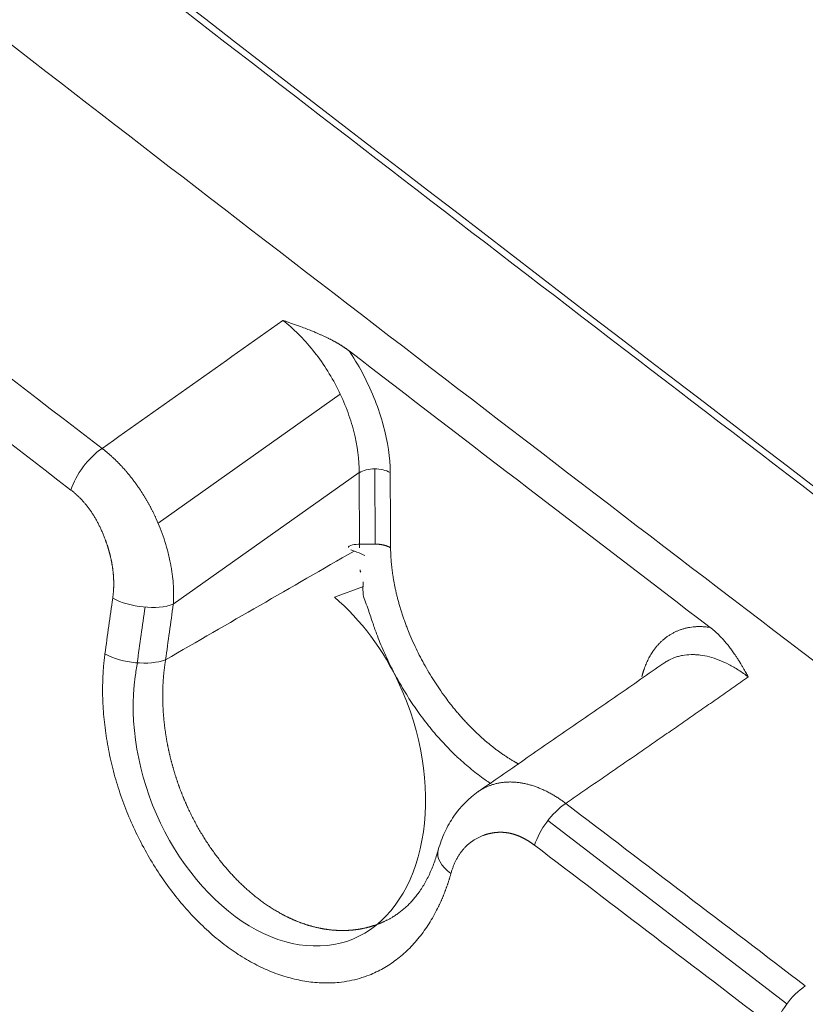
# Model space of a CAD drawing. Header units: millimetres. Extents: x 19214 to 26510, y -7957 to -532.
# Tile 86 of 150: x 26369.92 to 26374.45, y -7543.13 to -7537.45. Entities that reach past the tile are written whole.
import ezdxf

# ---------------------------------------------------------------- set-up
doc = ezdxf.new("R2010")
doc.units = ezdxf.units.MM
doc.header["$LTSCALE"] = 0.3175
doc.layers.add('1轮廓实线层', color=7, linetype='Continuous', lineweight=18)

# ---------------------------------------------------------------- blocks, each defined once
blk = doc.blocks.new('坐标系')
at = {"layer": '1轮廓实线层'}
for p, q in [((42510.8993, -35938.5122), (42511.4825, -35938.0991)), ((42511.543, -35938.3506), (42510.9479, -35938.7722)), ((42511.5443, -35938.5915), (42511.543, -35938.3506)), ((42511.5928, -35938.3386), (42511.5941, -35938.5794)), ((42511.5566, -35938.7157), (42511.4637, -35938.75)), ((42512.913, -35940.0518), (42512.1478, -35939.4645))]:
    blk.add_line(p, q, dxfattribs=at)
for centre, major_axis, ratio, start_param, end_param in [((42510.7145, -35938.3699), (-0.0857, -0.1115), 0.474803, 4.107295, 5.373436), ((42511.5927, -35938.379), (-0.0703, -0.0004), 0.573587, 3.923757, 5.49456), ((42510.8485, -35938.7155), (0.1392, -0.0196), 0.459015, 4.031735, 5.570241), ((42510.8238, -35938.8934), (0.1393, -0.019), 0.463164, 4.029079, 5.568136), ((42512.1997, -35939.5072), (0.0853, 0.1118), 0.477948, 0.964043, 2.236126), ((42511.9317, -35939.5972), (-0.1354, 0.038), 0.540629, 6.280543, 7.239015), ((42512.9672, -35940.092), (-0.0851, -0.1119), 0.47948, 4.104842, 5.379473)]:
    blk.add_ellipse(centre, major_axis=major_axis, ratio=ratio, start_param=start_param, end_param=end_param, dxfattribs=at)
for points, degree, knots in [([(42520.0341, -35941.4629), (42519.8866, -35941.3411), (42519.5115, -35941.0291), (42518.9365, -35940.5402), (42518.3321, -35940.0137), (42517.7989, -35939.5366), (42517.3608, -35939.1356), (42517.0073, -35938.8053), (42516.7246, -35938.537), (42516.4677, -35938.2894), (42516.2265, -35938.0536), (42515.9053, -35937.7349), (42515.5159, -35937.3393), (42515.0526, -35936.8522), (42514.5886, -35936.3457), (42514.1308, -35935.8239), (42513.6806, -35935.2847), (42513.2445, -35934.7325), (42512.8706, -35934.2262), (42512.5622, -35933.7804), (42512.3267, -35933.4201), (42512.1174, -35933.0802), (42511.9381, -35932.7702), (42511.787, -35932.4922), (42511.6553, -35932.2342), (42511.5319, -35931.9762), (42511.4079, -35931.6955), (42511.2914, -35931.4034), (42511.1836, -35931.097), (42511.0877, -35930.7778), (42511.0017, -35930.4168), (42510.9369, -35930.0169), (42510.9198, -35929.7393), (42510.9183, -35929.5945)], 3, [0, 0, 0, 0, 0.034621, 0.088406, 0.137109, 0.180778, 0.219406, 0.246225, 0.269938, 0.29144, 0.312318, 0.332592, 0.375654, 0.416043, 0.458859, 0.505771, 0.548708, 0.594342, 0.642669, 0.672416, 0.701896, 0.728746, 0.752883, 0.774637, 0.793553, 0.812636, 0.83414, 0.858049, 0.87927, 0.90421, 0.932765, 0.964714, 1, 1, 1, 1]), ([(42525.4006, -35947.6912), (42525.3724, -35947.6705), (42525.3089, -35947.6237), (42525.1894, -35947.5358), (42524.9768, -35947.3793), (42524.6754, -35947.1573), (42524.3134, -35946.8906), (42523.8316, -35946.5353), (42523.2305, -35946.0917), (42522.2711, -35945.3826), (42521.0757, -35944.497), (42519.6468, -35943.4345), (42518.2226, -35942.371), (42516.3293, -35940.9504), (42513.9721, -35939.1673), (42511.1555, -35937.0094), (42507.4126, -35934.0986), (42504.6152, -35931.8678), (42502.7464, -35930.3459)], 3, [0, 0, 0, 0, 0.003906, 0.007813, 0.015625, 0.03125, 0.046875, 0.0625, 0.09375, 0.125, 0.1875, 0.25, 0.3125, 0.375, 0.5, 0.625, 0.75, 1, 1, 1, 1]), ([(42525.4058, -35947.6695), (42523.5253, -35946.2857), (42519.7503, -35943.4971), (42514.0677, -35939.2284), (42509.336, -35935.5813), (42505.566, -35932.6005), (42503.6886, -35931.0872), (42502.7523, -35930.3248)], 3, [0, 0, 0, 0, 0.25, 0.5, 0.75, 0.875, 1, 1, 1, 1]), ([(42502.3487, -35930.5755), (42504.2175, -35932.0974), (42507.0148, -35934.3283), (42510.7578, -35937.239), (42513.5743, -35939.397), (42515.9316, -35941.18), (42517.8248, -35942.6006), (42519.249, -35943.6641), (42520.678, -35944.7267), (42521.8733, -35945.6122), (42522.8328, -35946.3213), (42523.4339, -35946.765), (42523.9156, -35947.1202), (42524.2777, -35947.387), (42524.5791, -35947.609), (42524.7916, -35947.7654), (42524.9111, -35947.8534), (42524.9747, -35947.9001), (42525.0029, -35947.9209)], 3, [0, 0, 0, 0, 0.25, 0.375, 0.5, 0.625, 0.6875, 0.75, 0.8125, 0.875, 0.90625, 0.9375, 0.953125, 0.96875, 0.984375, 0.992187, 0.996094, 1, 1, 1, 1]), ([(42519.7419, -35941.5863), (42519.7294, -35941.5759), (42519.7043, -35941.5552), (42519.6667, -35941.5242), (42519.6293, -35941.4932), (42519.5919, -35941.4622), (42519.5546, -35941.4312), (42519.5173, -35941.4003), (42519.4801, -35941.3694), (42519.443, -35941.3385), (42519.406, -35941.3076), (42519.3691, -35941.2767), (42519.3322, -35941.2459), (42519.2954, -35941.2151), (42519.2587, -35941.1843), (42519.222, -35941.1536), (42519.1854, -35941.1228), (42519.1489, -35941.0921), (42519.1125, -35941.0614), (42519.0761, -35941.0307), (42519.0399, -35941.0001), (42519.0037, -35940.9694), (42518.9675, -35940.9388), (42518.9315, -35940.9083), (42518.8955, -35940.8777), (42518.8596, -35940.8472), (42518.8238, -35940.8166), (42518.788, -35940.7862), (42518.7523, -35940.7557), (42518.7167, -35940.7252), (42518.6812, -35940.6948), (42518.6457, -35940.6644), (42518.6103, -35940.634), (42518.575, -35940.6037), (42518.5398, -35940.5733), (42518.5046, -35940.543), (42518.4696, -35940.5127), (42518.4345, -35940.4825), (42518.3996, -35940.4522), (42518.3647, -35940.422), (42518.33, -35940.3918), (42518.2953, -35940.3616), (42518.2606, -35940.3315), (42518.2261, -35940.3014), (42518.1916, -35940.2713), (42518.1572, -35940.2412), (42518.1228, -35940.2111), (42518.0886, -35940.1811), (42518.0544, -35940.1511), (42518.0203, -35940.1211), (42517.9862, -35940.0911), (42517.9523, -35940.0612), (42517.9184, -35940.0312), (42517.8846, -35940.0013), (42517.8508, -35939.9714), (42517.8172, -35939.9416), (42517.7836, -35939.9118), (42517.7501, -35939.882), (42517.7166, -35939.8522), (42517.6833, -35939.8224), (42517.65, -35939.7927), (42517.6168, -35939.7629), (42517.5836, -35939.7333), (42517.5506, -35939.7036), (42517.5176, -35939.6739), (42517.4847, -35939.6443), (42517.4518, -35939.6147), (42517.419, -35939.5851), (42517.3864, -35939.5556), (42517.3537, -35939.526), (42517.3212, -35939.4965), (42517.2887, -35939.467), (42517.2564, -35939.4376), (42517.224, -35939.4081), (42517.1918, -35939.3787), (42517.1596, -35939.3493), (42517.1275, -35939.3199), (42517.0955, -35939.2906), (42517.0636, -35939.2613), (42517.0317, -35939.232), (42516.9999, -35939.2027), (42516.9682, -35939.1734), (42516.9366, -35939.1442), (42516.905, -35939.115), (42516.8735, -35939.0858), (42516.8421, -35939.0566), (42516.8108, -35939.0275), (42516.7795, -35938.9984), (42516.7483, -35938.9693), (42516.7172, -35938.9402), (42516.6862, -35938.9112), (42516.6552, -35938.8822), (42516.6243, -35938.8532), (42516.5935, -35938.8242), (42516.5628, -35938.7952), (42516.5321, -35938.7663), (42516.5015, -35938.7374), (42516.471, -35938.7085), (42516.4406, -35938.6797), (42516.4102, -35938.6508), (42516.3799, -35938.622), (42516.3497, -35938.5932), (42516.3196, -35938.5645), (42516.2895, -35938.5357), (42516.2595, -35938.507), (42516.2296, -35938.4783), (42516.1998, -35938.4496), (42516.17, -35938.421), (42516.1403, -35938.3924), (42516.1107, -35938.3638), (42516.0812, -35938.3352), (42516.0517, -35938.3066), (42516.0223, -35938.2781), (42515.993, -35938.2496), (42515.9638, -35938.2211), (42515.9346, -35938.1927), (42515.9055, -35938.1642), (42515.8765, -35938.1358), (42515.8476, -35938.1074), (42515.8187, -35938.0791), (42515.7899, -35938.0507), (42515.7612, -35938.0224), (42515.7326, -35937.9941), (42515.704, -35937.9658), (42515.6755, -35937.9376), (42515.6471, -35937.9094), (42515.6188, -35937.8812), (42515.5905, -35937.853), (42515.5623, -35937.8249), (42515.5342, -35937.7967), (42515.5062, -35937.7686), (42515.4782, -35937.7406), (42515.4504, -35937.7125), (42515.4225, -35937.6845), (42515.3948, -35937.6565), (42515.3672, -35937.6285), (42515.3396, -35937.6005), (42515.3121, -35937.5726), (42515.2846, -35937.5447), (42515.2573, -35937.5168), (42515.23, -35937.4889), (42515.2028, -35937.4611), (42515.1757, -35937.4333), (42515.1486, -35937.4055), (42515.1216, -35937.3777), (42515.0947, -35937.35), (42515.0679, -35937.3223), (42515.0411, -35937.2946), (42515.0145, -35937.2669), (42514.9879, -35937.2393), (42514.9613, -35937.2116), (42514.9349, -35937.184), (42514.9085, -35937.1565), (42514.8822, -35937.1289), (42514.856, -35937.1014), (42514.8298, -35937.0739), (42514.8037, -35937.0464), (42514.7777, -35937.019), (42514.7518, -35936.9915), (42514.7259, -35936.9641), (42514.7002, -35936.9368), (42514.6745, -35936.9094), (42514.6488, -35936.8821), (42514.6233, -35936.8548), (42514.5978, -35936.8275), (42514.5724, -35936.8002), (42514.5471, -35936.773), (42514.5218, -35936.7458), (42514.4967, -35936.7186), (42514.4716, -35936.6915), (42514.4466, -35936.6643), (42514.4216, -35936.6372), (42514.3967, -35936.6101), (42514.3719, -35936.5831), (42514.3472, -35936.556), (42514.3226, -35936.529), (42514.298, -35936.502), (42514.2735, -35936.4751), (42514.2491, -35936.4481), (42514.2247, -35936.4212), (42514.2005, -35936.3943), (42514.1763, -35936.3675), (42514.1521, -35936.3406), (42514.1281, -35936.3138), (42514.1041, -35936.287), (42514.0802, -35936.2603), (42514.0564, -35936.2335), (42514.0327, -35936.2068), (42514.009, -35936.1801), (42513.9854, -35936.1535), (42513.9619, -35936.1268), (42513.9385, -35936.1002), (42513.9151, -35936.0736), (42513.8918, -35936.047), (42513.8686, -35936.0205), (42513.8454, -35935.994), (42513.8224, -35935.9675), (42513.7994, -35935.941), (42513.7765, -35935.9146), (42513.7536, -35935.8882), (42513.7309, -35935.8618), (42513.7082, -35935.8354), (42513.6856, -35935.8091), (42513.663, -35935.7827), (42513.6406, -35935.7564), (42513.6182, -35935.7302), (42513.5959, -35935.7039), (42513.5736, -35935.6777), (42513.5515, -35935.6515), (42513.5294, -35935.6254), (42513.5074, -35935.5992), (42513.4854, -35935.5731), (42513.4636, -35935.547), (42513.4418, -35935.5209), (42513.4201, -35935.4949), (42513.3984, -35935.4689), (42513.3769, -35935.4429), (42513.3554, -35935.4169), (42513.334, -35935.391), (42513.3126, -35935.3651), (42513.2914, -35935.3392), (42513.2702, -35935.3133), (42513.2491, -35935.2875), (42513.2281, -35935.2617), (42513.2071, -35935.2359), (42513.1862, -35935.2101), (42513.1654, -35935.1844), (42513.1447, -35935.1586), (42513.124, -35935.133), (42513.1034, -35935.1073), (42513.0829, -35935.0817), (42513.0625, -35935.056), (42513.0421, -35935.0305), (42513.0219, -35935.0049), (42513.0017, -35934.9794), (42512.9815, -35934.9538), (42512.9615, -35934.9284), (42512.9415, -35934.9029), (42512.9216, -35934.8775), (42512.9018, -35934.8521), (42512.882, -35934.8267), (42512.8623, -35934.8013), (42512.8427, -35934.776), (42512.8232, -35934.7507), (42512.8037, -35934.7254), (42512.7844, -35934.7001), (42512.7651, -35934.6749), (42512.7458, -35934.6497), (42512.7267, -35934.6245), (42512.7076, -35934.5994), (42512.6886, -35934.5742), (42512.6697, -35934.5491), (42512.6508, -35934.5241), (42512.6321, -35934.499), (42512.6134, -35934.474), (42512.6009, -35934.4573), (42512.5947, -35934.449)], 3, [0, 0, 0, 0, 0.004687, 0.009368, 0.014044, 0.018713, 0.023376, 0.028033, 0.032683, 0.037328, 0.041967, 0.0466, 0.051227, 0.055847, 0.060462, 0.06507, 0.069673, 0.074269, 0.07886, 0.083444, 0.088022, 0.092595, 0.097161, 0.101721, 0.106275, 0.110823, 0.115365, 0.119901, 0.124431, 0.128955, 0.133473, 0.137985, 0.142491, 0.146991, 0.151485, 0.155972, 0.160454, 0.16493, 0.169399, 0.173863, 0.178321, 0.182772, 0.187218, 0.191658, 0.196091, 0.200519, 0.20494, 0.209356, 0.213765, 0.218169, 0.222566, 0.226958, 0.231343, 0.235723, 0.240096, 0.244463, 0.248825, 0.25318, 0.25753, 0.261873, 0.266211, 0.270542, 0.274867, 0.279187, 0.2835, 0.287808, 0.292109, 0.296405, 0.300694, 0.304978, 0.309255, 0.313527, 0.317792, 0.322052, 0.326305, 0.330553, 0.334795, 0.33903, 0.34326, 0.347484, 0.351702, 0.355913, 0.360119, 0.364319, 0.368513, 0.372701, 0.376883, 0.381059, 0.385229, 0.389393, 0.393551, 0.397703, 0.40185, 0.40599, 0.410124, 0.414253, 0.418375, 0.422492, 0.426602, 0.430707, 0.434806, 0.438899, 0.442986, 0.447066, 0.451141, 0.455211, 0.459274, 0.463331, 0.467382, 0.471428, 0.475467, 0.479501, 0.483528, 0.48755, 0.491566, 0.495576, 0.49958, 0.503578, 0.507571, 0.511557, 0.515537, 0.519512, 0.523481, 0.527444, 0.5314, 0.535351, 0.539297, 0.543236, 0.547169, 0.551097, 0.555019, 0.558934, 0.562844, 0.566748, 0.570647, 0.574539, 0.578425, 0.582306, 0.586181, 0.59005, 0.593913, 0.59777, 0.601622, 0.605467, 0.609307, 0.613141, 0.616969, 0.620791, 0.624608, 0.628418, 0.632223, 0.636022, 0.639815, 0.643602, 0.647384, 0.65116, 0.65493, 0.658694, 0.662452, 0.666205, 0.669951, 0.673692, 0.677428, 0.681157, 0.684881, 0.688598, 0.692311, 0.696017, 0.699717, 0.703412, 0.707101, 0.710784, 0.714462, 0.718134, 0.7218, 0.72546, 0.729114, 0.732763, 0.736406, 0.740044, 0.743675, 0.747301, 0.750921, 0.754536, 0.758144, 0.761747, 0.765345, 0.768936, 0.772522, 0.776102, 0.779677, 0.783246, 0.786809, 0.790366, 0.793918, 0.797464, 0.801004, 0.804539, 0.808068, 0.811592, 0.815109, 0.818622, 0.822128, 0.825629, 0.829124, 0.832614, 0.836098, 0.839576, 0.843048, 0.846516, 0.849977, 0.853433, 0.856883, 0.860328, 0.863767, 0.8672, 0.870628, 0.87405, 0.877467, 0.880878, 0.884283, 0.887683, 0.891078, 0.894466, 0.89785, 0.901227, 0.9046, 0.907966, 0.911327, 0.914683, 0.918033, 0.921377, 0.924716, 0.92805, 0.931378, 0.9347, 0.938017, 0.941328, 0.944634, 0.947935, 0.95123, 0.954519, 0.957803, 0.961082, 0.964355, 0.967623, 0.970885, 0.974142, 0.977393, 0.980639, 0.983879, 0.987114, 0.990344, 0.993568, 0.996787, 1, 1, 1, 1]), ([(42511.2987, -35937.8628), (42511.3329, -35937.8892), (42511.365, -35937.9212), (42511.4099, -35937.9772), (42511.4244, -35937.9974), (42511.451, -35938.0389), (42511.4633, -35938.0605), (42511.4858, -35938.1051), (42511.4957, -35938.1279), (42511.5129, -35938.1734), (42511.5201, -35938.1962), (42511.5377, -35938.265), (42511.5434, -35938.3092), (42511.543, -35938.3506)], 3, [0, 0, 0, 0, 0.245543, 0.245543, 0.371286, 0.371286, 0.497029, 0.497029, 0.622771, 0.622771, 0.748514, 0.748514, 1, 1, 1, 1]), ([(42511.5113, -35937.9609), (42511.5106, -35937.9604), (42511.5091, -35937.9593), (42511.5069, -35937.9576), (42511.5046, -35937.9559), (42511.5022, -35937.9542), (42511.4998, -35937.9525), (42511.4973, -35937.9507), (42511.4947, -35937.949), (42511.492, -35937.9472), (42511.4893, -35937.9454), (42511.4865, -35937.9436), (42511.4836, -35937.9418), (42511.4806, -35937.94), (42511.4776, -35937.9382), (42511.4745, -35937.9363), (42511.4713, -35937.9345), (42511.4681, -35937.9327), (42511.4647, -35937.9308), (42511.4614, -35937.929), (42511.4579, -35937.9271), (42511.4544, -35937.9253), (42511.4508, -35937.9234), (42511.4471, -35937.9216), (42511.4434, -35937.9197), (42511.4396, -35937.9179), (42511.4357, -35937.916), (42511.4318, -35937.9142), (42511.4278, -35937.9123), (42511.4237, -35937.9105), (42511.4196, -35937.9086), (42511.4155, -35937.9068), (42511.4098, -35937.9043), (42511.4015, -35937.9008), (42511.3894, -35937.8957), (42511.3737, -35937.8896), (42511.3575, -35937.8835), (42511.3423, -35937.878), (42511.3298, -35937.8735), (42511.3184, -35937.8695), (42511.3082, -35937.866), (42511.3018, -35937.8638), (42511.2987, -35937.8628)], 3, [0, 0, 0, 0, 0.01232, 0.024917, 0.037788, 0.050932, 0.064347, 0.078031, 0.091981, 0.106195, 0.120671, 0.135407, 0.150399, 0.165645, 0.181143, 0.196889, 0.212881, 0.229115, 0.245589, 0.2623, 0.279244, 0.296418, 0.313819, 0.331444, 0.349289, 0.367347, 0.385608, 0.404072, 0.422737, 0.441601, 0.460665, 0.479926, 0.499385, 0.538873, 0.594054, 0.664577, 0.7501, 0.810525, 0.865628, 0.915524, 0.960296, 1, 1, 1, 1]), ([(42511.6424, -35938.3502), (42511.6421, -35938.3024), (42511.6348, -35938.2515), (42511.6132, -35938.1719), (42511.6044, -35938.1455), (42511.5837, -35938.093), (42511.5717, -35938.0666), (42511.545, -35938.0149), (42511.5304, -35937.99), (42511.5135, -35937.9642), (42511.5124, -35937.9626), (42511.5113, -35937.9609)], 3, [0, 0, 0, 0, 0.394516, 0.394516, 0.591774, 0.591774, 0.789032, 0.789032, 0.98629, 0.98629, 1, 1, 1, 1]), ([(42510.7197, -35938.273), (42510.7205, -35938.2736), (42510.7222, -35938.2749), (42510.7248, -35938.2769), (42510.7273, -35938.2789), (42510.7298, -35938.2809), (42510.7323, -35938.2829), (42510.7349, -35938.285), (42510.7374, -35938.2871), (42510.7399, -35938.2893), (42510.7425, -35938.2915), (42510.745, -35938.2937), (42510.7475, -35938.2959), (42510.7501, -35938.2982), (42510.7526, -35938.3005), (42510.7551, -35938.3028), (42510.7576, -35938.3052), (42510.7602, -35938.3076), (42510.7627, -35938.31), (42510.7652, -35938.3125), (42510.7677, -35938.315), (42510.7703, -35938.3175), (42510.7728, -35938.3201), (42510.7753, -35938.3227), (42510.7778, -35938.3253), (42510.7803, -35938.328), (42510.7828, -35938.3306), (42510.7853, -35938.3333), (42510.7878, -35938.3361), (42510.7903, -35938.3389), (42510.7927, -35938.3417), (42510.7952, -35938.3445), (42510.7977, -35938.3474), (42510.8001, -35938.3503), (42510.8026, -35938.3532), (42510.805, -35938.3561), (42510.8075, -35938.3591), (42510.8099, -35938.3621), (42510.8123, -35938.3651), (42510.8147, -35938.3682), (42510.8171, -35938.3713), (42510.8195, -35938.3744), (42510.8219, -35938.3776), (42510.8242, -35938.3807), (42510.8266, -35938.3839), (42510.8289, -35938.3872), (42510.8312, -35938.3904), (42510.8335, -35938.3937), (42510.8358, -35938.397), (42510.8381, -35938.4003), (42510.8404, -35938.4037), (42510.8427, -35938.4071), (42510.8449, -35938.4105), (42510.8471, -35938.4139), (42510.8493, -35938.4174), (42510.8515, -35938.4208), (42510.8537, -35938.4243), (42510.8559, -35938.4279), (42510.858, -35938.4314), (42510.8602, -35938.435), (42510.8623, -35938.4385), (42510.8644, -35938.4422), (42510.8664, -35938.4458), (42510.8685, -35938.4494), (42510.8705, -35938.4531), (42510.8725, -35938.4568), (42510.8745, -35938.4605), (42510.8765, -35938.4642), (42510.8784, -35938.4679), (42510.8804, -35938.4717), (42510.8823, -35938.4754), (42510.8841, -35938.4792), (42510.886, -35938.483), (42510.8878, -35938.4868), (42510.8897, -35938.4907), (42510.8914, -35938.4945), (42510.8972, -35938.5071), (42510.9067, -35938.5295), (42510.9188, -35938.563), (42510.9298, -35938.5994), (42510.9363, -35938.6273), (42510.9398, -35938.6455), (42510.9412, -35938.6535), (42510.9426, -35938.6615), (42510.9437, -35938.6694), (42510.9448, -35938.6772), (42510.9458, -35938.685), (42510.9466, -35938.6927), (42510.9473, -35938.7003), (42510.9479, -35938.7079), (42510.9483, -35938.7154), (42510.9487, -35938.7228), (42510.9489, -35938.7301), (42510.949, -35938.7373), (42510.949, -35938.7445), (42510.9489, -35938.7516), (42510.9487, -35938.7585), (42510.9484, -35938.7654), (42510.9481, -35938.7699), (42510.9479, -35938.7722)], 3, [0, 0, 0, 0, 0.006018, 0.012058, 0.018119, 0.024202, 0.030305, 0.03643, 0.042575, 0.048742, 0.054929, 0.061137, 0.067365, 0.073614, 0.079883, 0.086172, 0.092481, 0.09881, 0.105159, 0.111527, 0.117914, 0.124321, 0.130747, 0.137192, 0.143656, 0.150138, 0.156639, 0.163157, 0.169694, 0.176249, 0.182821, 0.189411, 0.196018, 0.202642, 0.209283, 0.21594, 0.222614, 0.229304, 0.236009, 0.242731, 0.249468, 0.25622, 0.262987, 0.269769, 0.276566, 0.283376, 0.290201, 0.297039, 0.303891, 0.310756, 0.317633, 0.324524, 0.331427, 0.338341, 0.345268, 0.352206, 0.359156, 0.366116, 0.373087, 0.380068, 0.387059, 0.39406, 0.401071, 0.40809, 0.415119, 0.422156, 0.429201, 0.436254, 0.443315, 0.450383, 0.457457, 0.464539, 0.471627, 0.47872, 0.48582, 0.492924, 0.500034, 0.555241, 0.615498, 0.680524, 0.749929, 0.764365, 0.778749, 0.793078, 0.80735, 0.821563, 0.835714, 0.849801, 0.863823, 0.877776, 0.891659, 0.905471, 0.919209, 0.932872, 0.946457, 0.959965, 0.973392, 0.986737, 1, 1, 1, 1]), ([(42510.7539, -35938.7528), (42510.754, -35938.7519), (42510.7543, -35938.7501), (42510.7546, -35938.7473), (42510.7549, -35938.7446), (42510.7552, -35938.7418), (42510.7555, -35938.739), (42510.7558, -35938.7362), (42510.756, -35938.7335), (42510.7562, -35938.7307), (42510.7564, -35938.7279), (42510.7566, -35938.7251), (42510.7568, -35938.7223), (42510.7569, -35938.7195), (42510.757, -35938.7167), (42510.757, -35938.7138), (42510.7571, -35938.711), (42510.7571, -35938.7082), (42510.7571, -35938.7054), (42510.7571, -35938.7025), (42510.7571, -35938.6997), (42510.757, -35938.6969), (42510.7569, -35938.694), (42510.7568, -35938.6912), (42510.7567, -35938.6883), (42510.7565, -35938.6855), (42510.7563, -35938.6826), (42510.7561, -35938.6797), (42510.7559, -35938.6769), (42510.7556, -35938.674), (42510.7554, -35938.6711), (42510.7551, -35938.6682), (42510.7548, -35938.6654), (42510.7544, -35938.6625), (42510.754, -35938.6596), (42510.7536, -35938.6567), (42510.7532, -35938.6538), (42510.7528, -35938.6509), (42510.7523, -35938.648), (42510.7519, -35938.6451), (42510.7513, -35938.6421), (42510.7508, -35938.6392), (42510.7503, -35938.6363), (42510.7497, -35938.6334), (42510.7491, -35938.6304), (42510.7485, -35938.6275), (42510.7478, -35938.6245), (42510.7471, -35938.6216), (42510.7464, -35938.6186), (42510.7457, -35938.6157), (42510.745, -35938.6127), (42510.7442, -35938.6098), (42510.7434, -35938.6068), (42510.7426, -35938.6038), (42510.7418, -35938.6009), (42510.7409, -35938.5979), (42510.74, -35938.5949), (42510.7391, -35938.5919), (42510.7382, -35938.5889), (42510.7373, -35938.5859), (42510.7363, -35938.5829), (42510.7353, -35938.5799), (42510.7343, -35938.5769), (42510.7332, -35938.5739), (42510.7322, -35938.5709), (42510.7311, -35938.5679), (42510.73, -35938.5648), (42510.7285, -35938.5609), (42510.7266, -35938.5561), (42510.7243, -35938.5504), (42510.722, -35938.5447), (42510.7196, -35938.5392), (42510.7172, -35938.5338), (42510.7147, -35938.5284), (42510.7122, -35938.5231), (42510.7096, -35938.5179), (42510.7069, -35938.5127), (42510.7042, -35938.5076), (42510.7015, -35938.5026), (42510.6987, -35938.4977), (42510.6959, -35938.4929), (42510.693, -35938.4881), (42510.69, -35938.4835), (42510.687, -35938.4789), (42510.684, -35938.4743), (42510.6809, -35938.4699), (42510.6777, -35938.4655), (42510.6745, -35938.4612), (42510.6712, -35938.457), (42510.6679, -35938.4529), (42510.6645, -35938.4488), (42510.6611, -35938.4449), (42510.6577, -35938.441), (42510.6541, -35938.4371), (42510.6506, -35938.4334), (42510.6469, -35938.4297), (42510.6433, -35938.4261), (42510.6395, -35938.4226), (42510.6358, -35938.4192), (42510.6319, -35938.4158), (42510.628, -35938.4125), (42510.6241, -35938.4093), (42510.6214, -35938.4072), (42510.6201, -35938.4062)], 3, [0, 0, 0, 0, 0.007769, 0.015516, 0.023243, 0.030949, 0.038637, 0.046305, 0.053956, 0.061589, 0.069207, 0.076809, 0.084396, 0.091969, 0.09953, 0.107078, 0.114614, 0.12214, 0.129656, 0.137163, 0.144662, 0.152153, 0.159638, 0.167117, 0.174591, 0.182061, 0.189528, 0.196992, 0.204455, 0.211917, 0.219379, 0.226842, 0.234307, 0.241774, 0.249245, 0.25672, 0.2642, 0.271685, 0.279178, 0.286678, 0.294187, 0.301705, 0.309232, 0.316771, 0.324321, 0.331884, 0.339459, 0.347049, 0.354654, 0.362274, 0.369911, 0.377565, 0.385236, 0.392927, 0.400637, 0.408367, 0.416118, 0.423891, 0.431686, 0.439505, 0.447347, 0.455214, 0.463106, 0.471025, 0.47897, 0.486942, 0.494943, 0.502973, 0.518325, 0.533544, 0.548635, 0.563604, 0.578455, 0.593194, 0.607827, 0.62236, 0.636798, 0.651147, 0.665414, 0.679604, 0.693724, 0.70778, 0.721778, 0.735726, 0.749629, 0.763494, 0.777329, 0.791139, 0.804932, 0.818714, 0.832493, 0.846274, 0.860065, 0.873873, 0.887705, 0.901567, 0.915465, 0.929407, 0.9434, 0.957449, 0.971561, 0.985743, 1, 1, 1, 1]), ([(42511.5591, -35938.5796), (42511.5503, -35938.5792), (42511.5345, -35938.5807), (42511.5167, -35938.5821), (42511.5095, -35938.5874), (42511.5086, -35938.589), (42511.5085, -35938.59), (42511.5085, -35938.5903)], 3, [0, 0, 0, 0, 0.471124, 0.897955, 0.94878, 0.985459, 1, 1, 1, 1]), ([(42511.6006, -35938.5796), (42511.5992, -35938.5796), (42511.5875, -35938.5794), (42511.5737, -35938.579), (42511.562, -35938.5795), (42511.5591, -35938.5796)], 3, [0, 0, 0, 0, 0.09438, 0.767555, 1, 1, 1, 1]), ([(42511.6438, -35938.5911), (42511.6433, -35938.5908), (42511.6423, -35938.5903), (42511.6407, -35938.5895), (42511.6391, -35938.5887), (42511.6375, -35938.588), (42511.6359, -35938.5873), (42511.6342, -35938.5866), (42511.6326, -35938.586), (42511.6309, -35938.5854), (42511.6292, -35938.5848), (42511.6274, -35938.5842), (42511.6257, -35938.5837), (42511.624, -35938.5832), (42511.6222, -35938.5827), (42511.6204, -35938.5823), (42511.6186, -35938.5819), (42511.6168, -35938.5816), (42511.6149, -35938.5812), (42511.6131, -35938.5809), (42511.6112, -35938.5806), (42511.6093, -35938.5804), (42511.6074, -35938.5802), (42511.6054, -35938.58), (42511.6034, -35938.5798), (42511.6018, -35938.5797), (42511.6009, -35938.5796), (42511.6006, -35938.5796)], 3, [0, 0, 0, 0, 0.043537, 0.086634, 0.129334, 0.171673, 0.213684, 0.255393, 0.296817, 0.33797, 0.378865, 0.419515, 0.459936, 0.500152, 0.540194, 0.5801, 0.61992, 0.659705, 0.699516, 0.739412, 0.779451, 0.819685, 0.860157, 0.900893, 0.941904, 0.983185, 1, 1, 1, 1]), ([(42511.5163, -35938.5976), (42511.5202, -35938.5997), (42511.5343, -35938.6044), (42511.5494, -35938.6093), (42511.5595, -35938.6153), (42511.561, -35938.6164)], 3, [0, 0, 0, 0, 0.249659, 0.880149, 1, 1, 1, 1]), ([(42511.6438, -35938.5911), (42511.6443, -35938.6773), (42511.6716, -35938.7731), (42511.7012, -35938.8766), (42511.8141, -35939.0746), (42511.8886, -35939.1535), (42511.9572, -35939.2261), (42512.043, -35939.2781), (42512.0542, -35939.2841)], 2, [0, 0, 0, 0.24092, 0.24092, 0.481841, 0.722761, 0.722761, 0.963681, 1, 1, 1]), ([(42511.5555, -35938.7008), (42511.5558, -35938.7119), (42511.5524, -35938.7421), (42511.5699, -35938.7798), (42511.5804, -35938.8142), (42511.586, -35938.8296)], 3, [0, 0, 0, 0, 0.252275, 0.672063, 1, 1, 1, 1]), ([(42510.8336, -35938.9599), (42510.8305, -35938.9743), (42510.8279, -35938.989), (42510.8053, -35939.1499), (42510.8343, -35939.3215), (42510.979, -35939.6245), (42511.0923, -35939.7503), (42511.3349, -35939.8806), (42511.4631, -35939.884), (42511.6594, -35939.7674), (42511.7278, -35939.6493), (42511.7695, -35939.3536), (42511.742, -35939.1814), (42511.6217, -35938.9189), (42511.5481, -35938.8204), (42511.4637, -35938.75)], 3, [0, 0, 0, 0, 0.017612, 0.017612, 0.18888, 0.18888, 0.360148, 0.360148, 0.531416, 0.531416, 0.702684, 0.702684, 0.873952, 0.873952, 1, 1, 1, 1]), ([(42511.9658, -35939.3473), (42511.9608, -35939.3441), (42511.9559, -35939.3408), (42511.9364, -35939.3275), (42511.922, -35939.3168), (42511.8934, -35939.294), (42511.8792, -35939.2818), (42511.8617, -35939.2657), (42511.8581, -35939.2624), (42511.8511, -35939.2558), (42511.8407, -35939.2457), (42511.8305, -35939.2353), (42511.8103, -35939.2142), (42511.7971, -35939.1995), (42511.7714, -35939.1692), (42511.7589, -35939.1535), (42511.7406, -35939.129), (42511.7345, -35939.1208), (42511.7256, -35939.1082), (42511.7227, -35939.1039), (42511.7169, -35939.0954), (42511.714, -35939.0911), (42511.6997, -35939.0695), (42511.6887, -35939.0519), (42511.6677, -35939.016), (42511.6577, -35938.9977), (42511.6436, -35938.97), (42511.639, -35938.9607), (42511.6301, -35938.942), (42511.6259, -35938.9327), (42511.6176, -35938.9138), (42511.6136, -35938.9044), (42511.606, -35938.8855), (42511.6023, -35938.876), (42511.5942, -35938.8542), (42511.5899, -35938.8419), (42511.5859, -35938.8296)], 3, [0, 0, 0, 0, 0.031205, 0.031205, 0.122183, 0.122183, 0.21316, 0.21316, 0.235905, 0.235905, 0.258649, 0.304138, 0.304138, 0.395115, 0.395115, 0.486092, 0.486092, 0.531581, 0.531581, 0.554325, 0.554325, 0.57707, 0.57707, 0.668047, 0.668047, 0.759024, 0.759024, 0.804513, 0.804513, 0.850002, 0.850002, 0.89549, 0.89549, 0.940979, 0.940979, 1, 1, 1, 1]), ([(42512.4483, -35939.0045), (42512.4529, -35938.9864), (42512.4769, -35938.9249), (42512.5376, -35938.8644), (42512.6191, -35938.8391), (42512.6669, -35938.8464)], 2, [0, 0, 0, 0.107973, 0.405315, 0.702658, 1, 1, 1]), ([(42512.7893, -35939.005), (42512.7884, -35939.0033), (42512.7863, -35938.9995), (42512.7829, -35938.9935), (42512.7791, -35938.9869), (42512.7749, -35938.9795), (42512.7702, -35938.9714), (42512.7647, -35938.9622), (42512.7587, -35938.9525), (42512.7526, -35938.9429), (42512.7471, -35938.9346), (42512.7423, -35938.9277), (42512.7379, -35938.9215), (42512.7335, -35938.9155), (42512.729, -35938.9095), (42512.7244, -35938.9037), (42512.7199, -35938.8981), (42512.7153, -35938.8926), (42512.7108, -35938.8874), (42512.7062, -35938.8824), (42512.7017, -35938.8775), (42512.6971, -35938.8729), (42512.6927, -35938.8685), (42512.6882, -35938.8643), (42512.6838, -35938.8604), (42512.6795, -35938.8566), (42512.6752, -35938.853), (42512.671, -35938.8496), (42512.6682, -35938.8475), (42512.6669, -35938.8464)], 3, [0, 0, 0, 0, 0.031279, 0.06667, 0.106203, 0.149928, 0.197913, 0.250252, 0.315293, 0.372972, 0.423206, 0.465828, 0.500635, 0.538786, 0.576121, 0.61261, 0.648226, 0.68294, 0.716725, 0.749556, 0.781407, 0.812266, 0.842137, 0.871011, 0.898876, 0.925719, 0.951529, 0.976293, 1, 1, 1, 1]), ([(42511.8368, -35939.6351), (42511.8364, -35939.6364), (42511.8357, -35939.6392), (42511.8345, -35939.6432), (42511.8333, -35939.6473), (42511.8321, -35939.6513), (42511.8308, -35939.6553), (42511.8296, -35939.6593), (42511.8283, -35939.6633), (42511.827, -35939.6673), (42511.8256, -35939.6712), (42511.8243, -35939.6752), (42511.8229, -35939.6791), (42511.8215, -35939.683), (42511.8201, -35939.6868), (42511.8186, -35939.6907), (42511.8172, -35939.6945), (42511.8157, -35939.6983), (42511.8142, -35939.7021), (42511.8127, -35939.7059), (42511.8111, -35939.7097), (42511.8095, -35939.7134), (42511.8079, -35939.7171), (42511.8063, -35939.7208), (42511.8047, -35939.7245), (42511.803, -35939.7282), (42511.8014, -35939.7319), (42511.7996, -35939.7355), (42511.7979, -35939.7391), (42511.7962, -35939.7427), (42511.7908, -35939.7536), (42511.7814, -35939.7714), (42511.7671, -35939.7953), (42511.7518, -35939.8179), (42511.7356, -35939.8393), (42511.7185, -35939.8594), (42511.7005, -35939.8781), (42511.6816, -35939.8954), (42511.6553, -35939.9167), (42511.6204, -35939.9397), (42511.5807, -35939.9587), (42511.5443, -35939.9712), (42511.512, -35939.979), (42511.4733, -35939.9846), (42511.4278, -35939.9863), (42511.3755, -35939.9816), (42511.3223, -35939.9705), (42511.2687, -35939.953), (42511.2152, -35939.9291), (42511.1622, -35939.8988), (42511.1104, -35939.8626), (42511.0602, -35939.8207), (42511.0121, -35939.7738), (42510.9665, -35939.7222), (42510.9237, -35939.6665), (42510.8841, -35939.607), (42510.8481, -35939.5442), (42510.8162, -35939.4788), (42510.7885, -35939.4113), (42510.7693, -35939.3537), (42510.7562, -35939.3073), (42510.7477, -35939.2724), (42510.7403, -35939.2374), (42510.734, -35939.2024), (42510.729, -35939.1675), (42510.7253, -35939.1327), (42510.7227, -35939.0982), (42510.7218, -35939.0721), (42510.7215, -35939.0543), (42510.7215, -35939.0445), (42510.7215, -35939.0348), (42510.7217, -35939.0252), (42510.722, -35939.0156), (42510.7223, -35939.006), (42510.7228, -35938.9965), (42510.7234, -35938.9871), (42510.7241, -35938.9777), (42510.7249, -35938.9683), (42510.7257, -35938.959), (42510.7267, -35938.9498), (42510.7278, -35938.9406), (42510.7286, -35938.9345), (42510.729, -35938.9314)], 3, [0, 0, 0, 0, 0.002169, 0.004336, 0.006504, 0.008671, 0.010838, 0.013004, 0.015171, 0.017337, 0.019504, 0.02167, 0.023837, 0.026004, 0.028172, 0.030339, 0.032508, 0.034677, 0.036847, 0.039017, 0.041189, 0.043361, 0.045535, 0.047709, 0.049885, 0.052062, 0.054241, 0.056421, 0.058603, 0.060786, 0.062971, 0.078601, 0.094213, 0.109839, 0.125509, 0.141133, 0.156714, 0.172282, 0.187871, 0.219153, 0.250308, 0.271079, 0.29188, 0.312793, 0.343962, 0.375148, 0.406406, 0.437531, 0.468951, 0.500148, 0.53138, 0.562754, 0.593895, 0.625111, 0.656299, 0.687452, 0.718778, 0.749974, 0.78113, 0.812518, 0.828096, 0.843673, 0.859282, 0.874956, 0.890601, 0.906205, 0.9218, 0.937421, 0.941926, 0.946422, 0.950911, 0.955393, 0.959868, 0.964338, 0.968803, 0.973265, 0.977724, 0.98218, 0.986635, 0.991089, 0.995544, 1, 1, 1, 1]), ([(42510.9233, -35938.95), (42510.923, -35938.9515), (42510.9226, -35938.9543), (42510.9219, -35938.9586), (42510.9213, -35938.9629), (42510.9207, -35938.9672), (42510.9201, -35938.9715), (42510.9195, -35938.9758), (42510.919, -35938.9801), (42510.9185, -35938.9844), (42510.9181, -35938.9887), (42510.9176, -35938.993), (42510.9172, -35938.9973), (42510.9168, -35939.0016), (42510.9164, -35939.0059), (42510.9161, -35939.0102), (42510.9158, -35939.0145), (42510.9155, -35939.0188), (42510.9153, -35939.0231), (42510.915, -35939.0274), (42510.9148, -35939.0317), (42510.9146, -35939.0361), (42510.9145, -35939.0404), (42510.9144, -35939.0447), (42510.9142, -35939.049), (42510.9142, -35939.0533), (42510.9141, -35939.0576), (42510.9141, -35939.0619), (42510.9141, -35939.0662), (42510.9141, -35939.0704), (42510.9141, -35939.0747), (42510.9142, -35939.079), (42510.9143, -35939.0833), (42510.9144, -35939.0876), (42510.9145, -35939.0918), (42510.9147, -35939.0961), (42510.9149, -35939.1004), (42510.9151, -35939.1046), (42510.9153, -35939.1089), (42510.9155, -35939.1131), (42510.9158, -35939.1174), (42510.9161, -35939.1216), (42510.9164, -35939.1258), (42510.9167, -35939.1301), (42510.9171, -35939.1343), (42510.9175, -35939.1385), (42510.9179, -35939.1427), (42510.9183, -35939.1469), (42510.9187, -35939.1511), (42510.9192, -35939.1553), (42510.9197, -35939.1594), (42510.9202, -35939.1636), (42510.9207, -35939.1678), (42510.9212, -35939.1719), (42510.9218, -35939.1761), (42510.9224, -35939.1802), (42510.923, -35939.1843), (42510.9236, -35939.1884), (42510.9243, -35939.1925), (42510.9249, -35939.1966), (42510.9256, -35939.2007), (42510.9263, -35939.2048), (42510.927, -35939.2089), (42510.9277, -35939.2129), (42510.9285, -35939.217), (42510.9293, -35939.221), (42510.93, -35939.2251), (42510.9308, -35939.2291), (42510.9317, -35939.2331), (42510.9325, -35939.2371), (42510.9334, -35939.2411), (42510.9342, -35939.245), (42510.9351, -35939.249), (42510.936, -35939.253), (42510.9369, -35939.2569), (42510.9379, -35939.2608), (42510.9388, -35939.2647), (42510.9398, -35939.2686), (42510.9408, -35939.2725), (42510.9418, -35939.2764), (42510.9428, -35939.2803), (42510.9438, -35939.2841), (42510.9449, -35939.288), (42510.9459, -35939.2918), (42510.947, -35939.2956), (42510.9481, -35939.2994), (42510.9492, -35939.3032), (42510.9503, -35939.307), (42510.9515, -35939.3108), (42510.9526, -35939.3145), (42510.9538, -35939.3182), (42510.955, -35939.322), (42510.9561, -35939.3257), (42510.9573, -35939.3294), (42510.9586, -35939.333), (42510.9598, -35939.3367), (42510.961, -35939.3404), (42510.9623, -35939.344), (42510.9635, -35939.3476), (42510.9648, -35939.3512), (42510.9661, -35939.3548), (42510.9674, -35939.3584), (42510.9687, -35939.362), (42510.97, -35939.3655), (42510.9714, -35939.3691), (42510.9727, -35939.3726), (42510.9741, -35939.3761), (42510.9755, -35939.3796), (42510.9768, -35939.383), (42510.9782, -35939.3865), (42510.9796, -35939.3899), (42510.9811, -35939.3934), (42510.9825, -35939.3968), (42510.9839, -35939.4002), (42510.9854, -35939.4036), (42510.9868, -35939.4069), (42510.9883, -35939.4103), (42510.9898, -35939.4136), (42510.9912, -35939.4169), (42510.9927, -35939.4202), (42510.9949, -35939.4251), (42510.9979, -35939.4314), (42511.0017, -35939.4393), (42511.0055, -35939.4472), (42511.0095, -35939.455), (42511.0134, -35939.4627), (42511.0175, -35939.4704), (42511.0216, -35939.478), (42511.0258, -35939.4856), (42511.0301, -35939.4931), (42511.0344, -35939.5005), (42511.0388, -35939.5079), (42511.0432, -35939.5153), (42511.0478, -35939.5225), (42511.0523, -35939.5297), (42511.057, -35939.5369), (42511.0617, -35939.5439), (42511.0664, -35939.5509), (42511.0713, -35939.5579), (42511.0761, -35939.5647), (42511.0811, -35939.5715), (42511.086, -35939.5783), (42511.0911, -35939.5849), (42511.0962, -35939.5915), (42511.1013, -35939.598), (42511.1065, -35939.6044), (42511.1117, -35939.6107), (42511.117, -35939.617), (42511.1224, -35939.6232), (42511.1277, -35939.6292), (42511.1332, -35939.6353), (42511.1386, -35939.6412), (42511.1441, -35939.647), (42511.1497, -35939.6528), (42511.1553, -35939.6585), (42511.1609, -35939.6641), (42511.1666, -35939.6696), (42511.1723, -35939.675), (42511.178, -35939.6803), (42511.1838, -35939.6855), (42511.1896, -35939.6907), (42511.1955, -35939.6957), (42511.2014, -35939.7007), (42511.2073, -35939.7055), (42511.2132, -35939.7103), (42511.2192, -35939.7149), (42511.2252, -35939.7195), (42511.2312, -35939.724), (42511.2372, -35939.7284), (42511.2433, -35939.7326), (42511.2494, -35939.7368), (42511.2555, -35939.7409), (42511.2616, -35939.7449), (42511.2678, -35939.7487), (42511.274, -35939.7525), (42511.2802, -35939.7562), (42511.2864, -35939.7598), (42511.2926, -35939.7632), (42511.2968, -35939.7654), (42511.2988, -35939.7666)], 3, [0, 0, 0, 0, 0.004803, 0.009597, 0.014379, 0.019152, 0.023914, 0.028666, 0.033408, 0.03814, 0.042861, 0.047572, 0.052273, 0.056964, 0.061644, 0.066314, 0.070974, 0.075624, 0.080263, 0.084892, 0.089511, 0.09412, 0.098719, 0.103307, 0.107885, 0.112453, 0.117011, 0.121558, 0.126095, 0.130622, 0.135139, 0.139646, 0.144142, 0.148628, 0.153104, 0.15757, 0.162026, 0.166471, 0.170907, 0.175332, 0.179747, 0.184151, 0.188546, 0.19293, 0.197304, 0.201668, 0.206022, 0.210366, 0.2147, 0.219023, 0.223336, 0.227639, 0.231932, 0.236215, 0.240488, 0.24475, 0.249002, 0.253245, 0.257477, 0.261699, 0.26591, 0.270112, 0.274304, 0.278485, 0.282657, 0.286818, 0.290969, 0.29511, 0.299241, 0.303362, 0.307472, 0.311573, 0.315663, 0.319744, 0.323814, 0.327875, 0.331925, 0.335965, 0.339995, 0.344015, 0.348025, 0.352025, 0.356014, 0.359994, 0.363964, 0.367923, 0.371873, 0.375812, 0.379742, 0.383661, 0.387571, 0.39147, 0.39536, 0.399239, 0.403108, 0.406968, 0.410817, 0.414656, 0.418486, 0.422305, 0.426114, 0.429914, 0.433703, 0.437482, 0.441252, 0.445011, 0.44876, 0.4525, 0.456229, 0.459949, 0.463659, 0.467358, 0.471048, 0.474728, 0.478397, 0.482057, 0.485707, 0.489347, 0.492977, 0.496598, 0.500208, 0.508967, 0.51772, 0.526468, 0.535209, 0.543944, 0.552674, 0.561398, 0.570116, 0.578828, 0.587535, 0.596236, 0.604932, 0.613623, 0.622308, 0.630987, 0.639662, 0.648331, 0.656995, 0.665654, 0.674308, 0.682957, 0.691601, 0.70024, 0.708875, 0.717505, 0.726129, 0.73475, 0.743366, 0.751977, 0.760584, 0.769186, 0.777784, 0.786378, 0.794967, 0.803553, 0.812134, 0.820711, 0.829284, 0.837853, 0.846419, 0.85498, 0.863538, 0.872092, 0.880643, 0.88919, 0.897733, 0.906273, 0.914809, 0.923342, 0.931872, 0.940399, 0.948922, 0.957443, 0.96596, 0.974474, 0.982986, 0.991494, 1, 1, 1, 1]), ([(42512.5188, -35938.9612), (42512.5222, -35938.9588), (42512.5258, -35938.9565), (42512.537, -35938.9499), (42512.5449, -35938.9462), (42512.5572, -35938.9417), (42512.5614, -35938.9403), (42512.5699, -35938.938), (42512.583, -35938.9351), (42512.5968, -35938.9337), (42512.6109, -35938.9334), (42512.6157, -35938.9335), (42512.6253, -35938.934), (42512.6398, -35938.9353), (42512.6548, -35938.9382), (42512.675, -35938.9435), (42512.6853, -35938.9469), (42512.7061, -35938.955), (42512.7166, -35938.9598), (42512.7322, -35938.9678), (42512.7374, -35938.9707), (42512.7478, -35938.9767), (42512.7634, -35938.9862), (42512.779, -35938.9971), (42512.7893, -35939.005)], 3, [0, 0, 0, 0, 0.051209, 0.051209, 0.156631, 0.156631, 0.209341, 0.209341, 0.262052, 0.367473, 0.367473, 0.420183, 0.420183, 0.472894, 0.578315, 0.578315, 0.683736, 0.683736, 0.789158, 0.789158, 0.841868, 0.841868, 0.894579, 1, 1, 1, 1]), ([(42511.9238, -35939.3728), (42511.9265, -35939.3709), (42511.9325, -35939.367), (42511.9418, -35939.3618), (42511.9516, -35939.357), (42511.9611, -35939.3531), (42511.9692, -35939.3503), (42511.976, -35939.3483), (42511.9816, -35939.3468), (42511.9873, -35939.3455), (42511.993, -35939.3444), (42511.9987, -35939.3435), (42512.0045, -35939.3427), (42512.0104, -35939.3422), (42512.0162, -35939.3418), (42512.0222, -35939.3416), (42512.0281, -35939.3415), (42512.0341, -35939.3417), (42512.0402, -35939.342), (42512.0462, -35939.3425), (42512.0523, -35939.3431), (42512.0584, -35939.3439), (42512.0644, -35939.3449), (42512.0705, -35939.3461), (42512.0766, -35939.3474), (42512.0828, -35939.3488), (42512.0888, -35939.3505), (42512.0949, -35939.3522), (42512.101, -35939.3541), (42512.1071, -35939.3562), (42512.1131, -35939.3584), (42512.1191, -35939.3608), (42512.1251, -35939.3632), (42512.1311, -35939.3658), (42512.137, -35939.3686), (42512.1429, -35939.3714), (42512.1488, -35939.3744), (42512.1546, -35939.3775), (42512.1603, -35939.3807), (42512.166, -35939.384), (42512.1717, -35939.3875), (42512.1773, -35939.391), (42512.1828, -35939.3946), (42512.1883, -35939.3983), (42512.1938, -35939.4021), (42512.1991, -35939.406), (42512.2027, -35939.4087), (42512.2044, -35939.41)], 3, [0, 0, 0, 0, 0.036848, 0.079682, 0.12039, 0.158926, 0.195252, 0.216672, 0.238077, 0.259463, 0.280825, 0.302159, 0.32346, 0.344723, 0.365945, 0.38712, 0.408244, 0.429314, 0.450323, 0.47127, 0.492149, 0.512955, 0.533687, 0.554338, 0.574906, 0.595387, 0.615777, 0.636073, 0.656272, 0.676369, 0.696363, 0.716249, 0.736025, 0.755689, 0.775237, 0.794667, 0.813976, 0.833163, 0.852224, 0.871159, 0.889965, 0.90864, 0.927183, 0.945591, 0.963864, 0.982001, 1, 1, 1, 1]), ([(42511.9243, -35939.3725), (42511.894, -35939.3934), (42511.8553, -35939.4326), (42511.816, -35939.5012), (42511.8021, -35939.5391), (42511.7964, -35939.5591)], 3, [0, 0, 0, 0, 0.50234, 0.752653, 1, 1, 1, 1]), ([(42512.105, -35939.5442), (42512.1043, -35939.5436), (42512.1028, -35939.5426), (42512.1007, -35939.541), (42512.0986, -35939.5394), (42512.0964, -35939.5379), (42512.0943, -35939.5364), (42512.0921, -35939.535), (42512.09, -35939.5335), (42512.0879, -35939.5321), (42512.0857, -35939.5308), (42512.0836, -35939.5295), (42512.0814, -35939.5282), (42512.0793, -35939.5269), (42512.0772, -35939.5257), (42512.075, -35939.5245), (42512.0729, -35939.5233), (42512.0707, -35939.5222), (42512.0686, -35939.5211), (42512.0664, -35939.52), (42512.0643, -35939.519), (42512.0622, -35939.5179), (42512.06, -35939.517), (42512.0579, -35939.516), (42512.0557, -35939.5151), (42512.0536, -35939.5142), (42512.0514, -35939.5134), (42512.0493, -35939.5126), (42512.0471, -35939.5118), (42512.045, -35939.511), (42512.0429, -35939.5103), (42512.0407, -35939.5096), (42512.0386, -35939.509), (42512.0364, -35939.5084), (42512.0343, -35939.5078), (42512.0321, -35939.5072), (42512.03, -35939.5067), (42512.0278, -35939.5062), (42512.0257, -35939.5057), (42512.0235, -35939.5053), (42512.0214, -35939.5049), (42512.0192, -35939.5045), (42512.0171, -35939.5042), (42512.0149, -35939.5039), (42512.0128, -35939.5036), (42512.0106, -35939.5034), (42512.0084, -35939.5032), (42512.0063, -35939.503), (42512.0041, -35939.5028), (42512.002, -35939.5027), (42511.9998, -35939.5026), (42511.9977, -35939.5026), (42511.9955, -35939.5026), (42511.9934, -35939.5026), (42511.9912, -35939.5026), (42511.9891, -35939.5027), (42511.9869, -35939.5028), (42511.9847, -35939.503), (42511.9826, -35939.5031), (42511.9804, -35939.5033), (42511.9783, -35939.5036), (42511.9761, -35939.5038), (42511.974, -35939.5041), (42511.9718, -35939.5045), (42511.9696, -35939.5048), (42511.9675, -35939.5052), (42511.9653, -35939.5057), (42511.9632, -35939.5061), (42511.961, -35939.5066), (42511.9588, -35939.5071), (42511.9567, -35939.5077), (42511.9545, -35939.5083), (42511.9523, -35939.5089), (42511.9502, -35939.5095), (42511.948, -35939.5102), (42511.9459, -35939.5109), (42511.9429, -35939.512), (42511.9392, -35939.5133), (42511.9347, -35939.5151), (42511.9304, -35939.517), (42511.9261, -35939.519), (42511.9219, -35939.5211), (42511.9178, -35939.5233), (42511.9138, -35939.5256), (42511.9099, -35939.528), (42511.9061, -35939.5306), (42511.9023, -35939.5332), (42511.8986, -35939.536), (42511.8951, -35939.5388), (42511.8916, -35939.5418), (42511.8882, -35939.5449), (42511.8848, -35939.5481), (42511.8816, -35939.5514), (42511.8785, -35939.5548), (42511.8754, -35939.5583), (42511.8724, -35939.562), (42511.8696, -35939.5657), (42511.8668, -35939.5696), (42511.8641, -35939.5735), (42511.8614, -35939.5776), (42511.8589, -35939.5818), (42511.8565, -35939.5861), (42511.8541, -35939.5905), (42511.8518, -35939.595), (42511.8496, -35939.5996), (42511.8475, -35939.6044), (42511.8455, -35939.6092), (42511.8436, -35939.6142), (42511.8418, -35939.6192), (42511.84, -35939.6244), (42511.8384, -35939.6297), (42511.8373, -35939.6333), (42511.8368, -35939.6351)], 3, [0, 0, 0, 0, 0.006712, 0.013401, 0.020067, 0.026712, 0.033336, 0.039939, 0.046524, 0.05309, 0.059639, 0.066171, 0.072688, 0.079189, 0.085676, 0.09215, 0.098611, 0.105061, 0.1115, 0.117929, 0.12435, 0.130762, 0.137167, 0.143566, 0.14996, 0.156349, 0.162734, 0.169117, 0.175498, 0.181878, 0.188258, 0.194639, 0.201022, 0.207407, 0.213796, 0.22019, 0.226588, 0.232993, 0.239406, 0.245826, 0.252255, 0.258694, 0.265143, 0.271604, 0.278077, 0.284563, 0.291064, 0.297579, 0.30411, 0.310658, 0.317223, 0.323806, 0.330408, 0.33703, 0.343673, 0.350336, 0.357023, 0.363732, 0.370464, 0.377221, 0.384004, 0.390812, 0.397647, 0.404509, 0.4114, 0.418319, 0.425267, 0.432246, 0.439256, 0.446297, 0.453371, 0.460477, 0.467616, 0.47479, 0.481998, 0.489242, 0.496522, 0.51188, 0.527108, 0.542213, 0.557201, 0.572077, 0.586847, 0.601518, 0.616096, 0.630587, 0.644998, 0.659335, 0.673606, 0.687818, 0.701976, 0.71609, 0.730164, 0.744208, 0.758227, 0.77223, 0.786224, 0.800216, 0.814213, 0.828223, 0.842254, 0.856312, 0.870406, 0.884542, 0.898727, 0.912969, 0.927274, 0.941651, 0.956105, 0.970643, 0.985273, 1, 1, 1, 1]), ([(42511.2988, -35939.7666), (42511.2999, -35939.7671), (42511.3021, -35939.7683), (42511.3054, -35939.77), (42511.3087, -35939.7717), (42511.312, -35939.7733), (42511.3154, -35939.7749), (42511.3187, -35939.7765), (42511.322, -35939.7781), (42511.3254, -35939.7796), (42511.3287, -35939.7811), (42511.3321, -35939.7826), (42511.3354, -35939.7841), (42511.3388, -35939.7855), (42511.3422, -35939.7869), (42511.3455, -35939.7882), (42511.3489, -35939.7896), (42511.3523, -35939.7909), (42511.3557, -35939.7922), (42511.3591, -35939.7934), (42511.3625, -35939.7946), (42511.3659, -35939.7958), (42511.3693, -35939.797), (42511.3727, -35939.7981), (42511.3761, -35939.7992), (42511.3796, -35939.8003), (42511.383, -35939.8013), (42511.3864, -35939.8023), (42511.3899, -35939.8033), (42511.3933, -35939.8042), (42511.3967, -35939.8051), (42511.4002, -35939.806), (42511.4036, -35939.8068), (42511.4071, -35939.8077), (42511.4105, -35939.8084), (42511.414, -35939.8092), (42511.4174, -35939.8099), (42511.4209, -35939.8106), (42511.4243, -35939.8113), (42511.4278, -35939.8119), (42511.4312, -35939.8125), (42511.4347, -35939.813), (42511.4381, -35939.8135), (42511.4416, -35939.814), (42511.445, -35939.8145), (42511.4485, -35939.8149), (42511.452, -35939.8153), (42511.4554, -35939.8157), (42511.4589, -35939.816), (42511.4623, -35939.8163), (42511.4658, -35939.8165), (42511.4692, -35939.8167), (42511.4727, -35939.8169), (42511.4761, -35939.8171), (42511.4796, -35939.8172), (42511.483, -35939.8173), (42511.4865, -35939.8173), (42511.4899, -35939.8173), (42511.4934, -35939.8173), (42511.4968, -35939.8173), (42511.5002, -35939.8172), (42511.5037, -35939.8171), (42511.5071, -35939.8169), (42511.5105, -35939.8167), (42511.5139, -35939.8165), (42511.5174, -35939.8162), (42511.5208, -35939.8159), (42511.5242, -35939.8155), (42511.5276, -35939.8152), (42511.531, -35939.8148), (42511.5344, -35939.8143), (42511.5378, -35939.8138), (42511.5411, -35939.8133), (42511.5445, -35939.8128), (42511.5479, -35939.8122), (42511.5513, -35939.8115), (42511.5546, -35939.8109), (42511.558, -35939.8102), (42511.5613, -35939.8094), (42511.5647, -35939.8087), (42511.568, -35939.8078), (42511.5713, -35939.807), (42511.5746, -35939.8061), (42511.5779, -35939.8052), (42511.5812, -35939.8042), (42511.5845, -35939.8032), (42511.5878, -35939.8022), (42511.5911, -35939.8011), (42511.5944, -35939.8), (42511.5976, -35939.7989), (42511.6009, -35939.7977), (42511.6041, -35939.7965), (42511.6073, -35939.7952), (42511.6105, -35939.7939), (42511.6138, -35939.7926), (42511.617, -35939.7912), (42511.6201, -35939.7898), (42511.6236, -35939.7883), (42511.6272, -35939.7865), (42511.6311, -35939.7847), (42511.635, -35939.7827), (42511.6389, -35939.7807), (42511.6428, -35939.7785), (42511.6468, -35939.7763), (42511.6495, -35939.7748), (42511.651, -35939.7739), (42511.6512, -35939.7738)], 3, [0, 0, 0, 0, 0.009002, 0.018013, 0.027034, 0.036064, 0.045105, 0.054155, 0.063215, 0.072284, 0.081363, 0.090453, 0.099551, 0.10866, 0.117779, 0.126907, 0.136045, 0.145193, 0.154351, 0.163519, 0.172697, 0.181885, 0.191083, 0.200291, 0.209509, 0.218737, 0.227975, 0.237222, 0.24648, 0.255749, 0.265027, 0.274315, 0.283614, 0.292922, 0.302241, 0.31157, 0.320909, 0.330259, 0.339618, 0.348988, 0.358368, 0.367759, 0.377159, 0.38657, 0.395992, 0.405424, 0.414866, 0.424318, 0.433781, 0.443254, 0.452738, 0.462232, 0.471736, 0.481251, 0.490777, 0.500313, 0.509859, 0.519416, 0.528984, 0.538562, 0.548151, 0.55775, 0.56736, 0.57698, 0.586612, 0.596253, 0.605906, 0.615569, 0.625243, 0.634927, 0.644622, 0.654328, 0.664045, 0.673772, 0.68351, 0.693259, 0.703019, 0.71279, 0.722571, 0.732363, 0.742167, 0.751981, 0.761805, 0.771641, 0.781488, 0.791345, 0.801214, 0.811093, 0.820984, 0.830885, 0.840798, 0.850721, 0.860656, 0.870601, 0.880558, 0.890525, 0.900504, 0.910494, 0.922702, 0.935033, 0.947487, 0.960064, 0.972763, 0.985585, 0.998531, 1, 1, 1, 1])]:
    blk.add_open_spline(points, degree=degree, knots=knots, dxfattribs=at)
for points, degree in [([(42509.396, -35937.252), (42509.8368, -35937.5932), (42510.278, -35937.9335), (42510.7197, -35938.273)], 3), ([(42510.6201, -35938.4062), (42510.1779, -35938.066), (42509.7363, -35937.7251), (42509.2962, -35937.3843)], 3), ([(42511.2987, -35937.8628), (42511.1057, -35937.9995), (42510.9127, -35938.1362), (42510.7197, -35938.273)], 3), ([(42512.6669, -35938.8464), (42512.2773, -35938.5487), (42511.8921, -35938.2536), (42511.5113, -35937.9609)], 3), ([(42511.6424, -35938.3502), (42511.6429, -35938.4305), (42511.6433, -35938.5108), (42511.6438, -35938.5911)], 3), ([(42511.5267, -35938.6017), (42511.3255, -35938.7178), (42511.1244, -35938.8339), (42510.9233, -35938.95)], 3), ([(42511.5458, -35938.6618), (42511.5464, -35938.6645), (42511.5472, -35938.667), (42511.5481, -35938.6695)], 3), ([(42510.729, -35938.9314), (42510.7371, -35938.8719), (42510.7454, -35938.8124), (42510.7539, -35938.7528)], 3), ([(42510.9479, -35938.7722), (42510.9396, -35938.8315), (42510.9314, -35938.8908), (42510.9233, -35938.95)], 3), ([(42510.8323, -35938.9598), (42510.8406, -35938.9004), (42510.8489, -35938.8409), (42510.8574, -35938.7814)], 3), ([(42512.5186, -35938.9612), (42511.9231, -35939.373)], 1), ([(42512.2044, -35939.41), (42512.46, -35939.6051), (42512.7158, -35939.7999), (42512.9718, -35939.9945)], 3), ([(42511.7964, -35939.5591), (42511.7545, -35939.7111), (42511.6495, -35939.7747)], 2), ([(42512.8724, -35940.1291), (42512.6167, -35939.9346), (42512.3608, -35939.7396), (42512.105, -35939.5442)], 3)]:
    blk.add_open_spline(points, degree=degree, dxfattribs=at)
blk.add_rational_spline([(42512.2044, -35939.41), (42512.4003, -35939.2757), (42512.5953, -35939.1407), (42512.7893, -35939.005)], [0.999999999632, 0.99999999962, 0.999999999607, 0.999999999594], degree=3, dxfattribs=at)

msp = doc.modelspace()

# ---------------------------------------------------------------- block references
at = {"lineweight": 13, "xscale": 1.8, "yscale": 1.8, "zscale": 1.8}
msp.add_blockref('坐标系', (-50148.9008, 57148.9665), dxfattribs=at)

doc.saveas('drawing.dxf')
